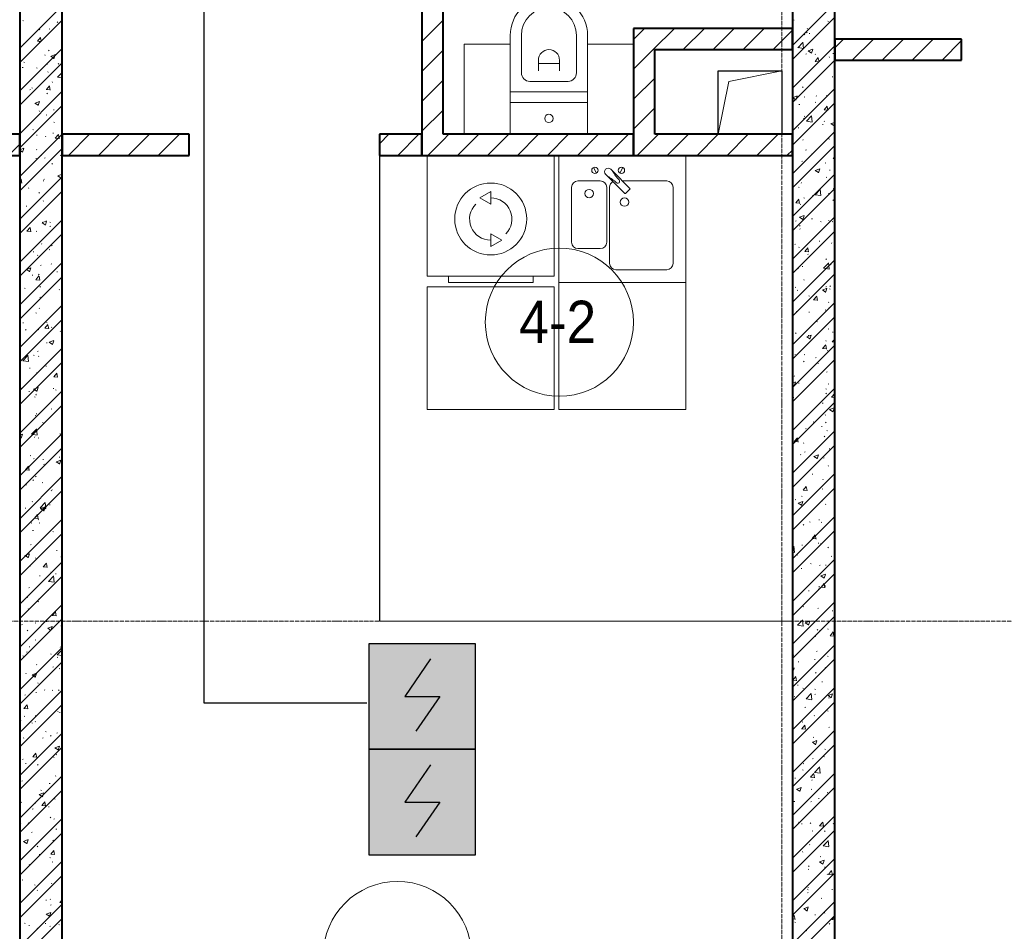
# Model space of a CAD drawing. Header units: millimetres. Extents: x -816133 to 919604, y 87941 to 147341.
# Tile 78 of 256: x -34452 to -29801, y 122509 to 126815. Entities that reach past the tile are written whole.
import ezdxf

# ---------------------------------------------------------------- set-up
doc = ezdxf.new("R2010")
doc.units = ezdxf.units.MM
doc.linetypes.add('ADSK_Линия сетки', pattern=[25, 20, -2.5, 0, -2.5])
doc.linetypes.add('Линия сетки', pattern=[25, 20, -2.5, 0, -2.5])
for name, color, linetype, lineweight in [('A-000-M_MASS', 7, 'Continuous', 18), ('A-010-A_ROOM', 7, 'Continuous', 20), ('A-200-M_WALL', 7, 'Continuous', 18), ('A-200-M_WALL_INT', 7, 'Continuous', 18), ('A-200-M_WALL_PAT', 7, 'Continuous', 40), ('A-700-M_FFE', 7, 'Continuous', 18), ('E-610-M_EPS', 7, 'Continuous', 18), ('M-520-M_DRAINAGE_FW', 7, 'Continuous', 18), ('Z-030-M_GRID', 7, 'Continuous', 9), ('СОУЭ', 1, 'Continuous', 30), ('СС-011-ПОЖ-СИГНАЛИЗАЦИЯ', 1, 'Continuous', 30)]:
    doc.layers.add(name, color=color, linetype=linetype, lineweight=lineweight)
doc.layers.add('EI_HATCH_GALV', color=7, linetype='Continuous')
doc.styles.add('Arial_2', font='arial.ttf', dxfattribs={"width": 0.9, "height": 400})

# ---------------------------------------------------------------- blocks, each defined once
blk = doc.blocks.new('10эт')
at = {"layer": 'A-000-M_MASS', "color": 9, "lineweight": 30}
for p, q in [((329151.6, 125151.1), (329151.6, 125451)), ((329151.6, 125451), (329451.6, 125451)), ((329451.6, 125451), (329451.6, 125151.1))]:
    blk.add_line(p, q, dxfattribs=at)
at = {"layer": 'A-000-M_MASS', "color": 9}
for p, q in [((329201.6, 125401), (329451.6, 125451)), ((329151.6, 125151.1), (329201.6, 125401))]:
    blk.add_line(p, q, dxfattribs=at)
at = {"layer": 'A-010-A_ROOM', "color": 9}
for centre in [(328401, 124263.5), (327635.8, 121272.2)]:
    blk.add_circle(centre, 350, dxfattribs=at)
at = {"layer": 'A-200-M_WALL', "color": 9}
for p, q in [((327551.7, 125051.1), (327551.7, 122851.1)), ((327551.7, 122851.1), (327551.7, 125051.1)), ((327552.5, 125051.1), (327552.5, 122851.9)), ((327552.5, 122851.9), (327552.5, 125051.1)), ((327552.5, 122851.1), (327551.7, 122851.1)), ((327551.7, 122851.1), (327552.5, 122851.1)), ((329501.7, 122851.9), (327552.5, 122851.9)), ((327552.5, 122851.9), (329501.7, 122851.9)), ((329501.7, 122851.1), (327552.5, 122851.1)), ((327552.5, 122851.1), (329501.7, 122851.1))]:
    blk.add_line(p, q, dxfattribs=at)
at = {"layer": 'A-200-M_WALL_INT', "color": 9, "lineweight": 40}
for p, q in [((325851.7, 127701.1), (325851.7, 120151.1)), ((326051.7, 120151.1), (326051.7, 127701.1)), ((329701.7, 120151.1), (329701.7, 127181.1)), ((329501.7, 126621.3), (329501.7, 120151.1)), ((327751.7, 125911.1), (327751.7, 125051.1)), ((327851.7, 125151.1), (327851.7, 125911.1)), ((329501.7, 125651.1), (328751.7, 125651.1)), ((328751.7, 125651.1), (328751.7, 125551.1)), ((329501.7, 125551.1), (329501.7, 125651.1)), ((330301.3, 125601.1), (329701.7, 125601.1)), ((329701.7, 125601.1), (329701.7, 125501.1)), ((330301.3, 125501.1), (330301.3, 125601.1)), ((328751.7, 125551.1), (328751.7, 125151.1)), ((328851.7, 125151.1), (328851.7, 125551.1)), ((328851.7, 125551.1), (329501.7, 125551.1)), ((329701.7, 125501.1), (330301.3, 125501.1)), ((325851.7, 125151.1), (325221.7, 125151.1)), ((325851.7, 125051.1), (325851.7, 125151.1)), ((326651.7, 125151.1), (326051.7, 125151.1)), ((326051.7, 125151.1), (326051.7, 125051.1)), ((326651.7, 125051.1), (326651.7, 125151.1)), ((327751.7, 125151.1), (327551.7, 125151.1)), ((327551.7, 125151.1), (327551.7, 125051.1)), ((327751.7, 125051.1), (327751.7, 125151.1)), ((328751.7, 125151.1), (327851.7, 125151.1)), ((328751.7, 125051.1), (328751.7, 125151.1)), ((328751.7, 125151.1), (328751.7, 125051.1)), ((329501.7, 125151.1), (328851.7, 125151.1)), ((329501.7, 125051.1), (329501.7, 125151.1)), ((325221.7, 125051.1), (325851.7, 125051.1)), ((326051.7, 125051.1), (326651.7, 125051.1)), ((327551.7, 125051.1), (327751.7, 125051.1)), ((327751.7, 125051.1), (327851.7, 125051.1)), ((327851.7, 125051.1), (328751.7, 125051.1)), ((328751.7, 125051.1), (329501.7, 125051.1))]:
    blk.add_line(p, q, dxfattribs=at)
at = {"layer": 'A-200-M_WALL_PAT', "color": 9, "linetype": 'Continuous', "lineweight": 9}
for p, q in [((325851.7, 125558.2), (326051.7, 125758.2)), ((329501.7, 125571.2), (329701.7, 125771.2)), ((325851.7, 125490.8), (326051.7, 125690.8)), ((325866.3, 125688.4), (325869.2, 125686.6)), ((326029, 125681.6), (326031.9, 125679.8)), ((327751.7, 125589.7), (327851.7, 125689.7)), ((329501.7, 125503.8), (329701.7, 125703.8)), ((329506.6, 125692.1), (329509.4, 125690.3)), ((329669.3, 125685.3), (329672.1, 125683.4)), ((325943.7, 125647.6), (325946.2, 125645.3)), ((325991.2, 125647.3), (325993.9, 125649.3)), ((328751.7, 125599.7), (328803.1, 125651.1)), ((328844.5, 125551.1), (328944.5, 125651.1)), ((328985.9, 125551.1), (329085.9, 125651.1)), ((329127.3, 125551.1), (329227.3, 125651.1)), ((329268.7, 125551.1), (329368.7, 125651.1)), ((329410.2, 125551.1), (329501.7, 125642.6)), ((329570.8, 125651.2), (329573.6, 125649.4)), ((325935, 125591.6), (325953.2, 125590)), ((325935.1, 125591.6), (325949.8, 125609.1)), ((325953.4, 125589.1), (325949.8, 125608.2)), ((329558.3, 125623), (329560.8, 125620.8)), ((329568.8, 125631.1), (329571.5, 125633.1)), ((329581.1, 125627.2), (329584.4, 125627.6)), ((329701.7, 125559.8), (329743, 125601.1)), ((329784.4, 125501.1), (329884.4, 125601.1)), ((329925.9, 125501.1), (330025.9, 125601.1)), ((330067.3, 125501.1), (330167.3, 125601.1)), ((330208.7, 125501.1), (330301.3, 125593.7)), ((325851.7, 125356.1), (326051.7, 125556.1)), ((325867.5, 125576.9), (325870.8, 125577.4)), ((325944, 125587), (325947.3, 125587.4)), ((325987.5, 125545.8), (325990.2, 125547.9)), ((327751.7, 125448.2), (327851.7, 125548.2)), ((328751.7, 125458.3), (328844.5, 125551.1)), ((329501.7, 125369.1), (329701.7, 125569.1)), ((329527.9, 125560.4), (329555, 125556.2)), ((329528, 125560.3), (329551.7, 125585)), ((329554.8, 125557.1), (329551.4, 125586)), ((329576.3, 125545.2), (329591.5, 125535)), ((329576.4, 125545.1), (329597.8, 125553.3)), ((329591.6, 125533.9), (329597.8, 125552.3)), ((325969.7, 125525.8), (325972.5, 125524)), ((325997.8, 125519.5), (326013, 125509.3)), ((325998, 125519.3), (326019.3, 125527.5)), ((326013.2, 125508.2), (326019.4, 125526.6)), ((329501.7, 125507.1), (329504.3, 125507.4)), ((329501.7, 125301.8), (329701.7, 125501.8)), ((329565.1, 125529.6), (329567.8, 125531.6)), ((329608.6, 125530.3), (329611.5, 125528.5)), ((329609.2, 125495.7), (329627.4, 125494.1)), ((329609.4, 125495.7), (329624.1, 125513.2)), ((329627.6, 125493.2), (329624.1, 125512.3)), ((329674.7, 125516.4), (329677.2, 125514.1)), ((329693.2, 125532.3), (329696.5, 125532.7)), ((325851.7, 125288.8), (326051.7, 125488.8)), ((325863.8, 125466.8), (325867.2, 125467.2)), ((325871.2, 125491.8), (325874.1, 125489.9)), ((325931.1, 125465.7), (325933.6, 125463.4)), ((325979.3, 125482), (325982.6, 125482.4)), ((326033.9, 125484.9), (326036.8, 125483.1)), ((325983.8, 125444.3), (325986.5, 125446.4)), ((326030.5, 125420.5), (326051.7, 125442.6)), ((326030.5, 125420.6), (326051.7, 125417.3)), ((327751.7, 125306.8), (327851.7, 125406.8)), ((328751.7, 125316.9), (328851.7, 125416.9)), ((329561.4, 125428.1), (329564.1, 125430.2)), ((329613, 125412.1), (329616.3, 125412.5)), ((329689.5, 125422.2), (329692.9, 125422.6)), ((325899.1, 125361.8), (325902.4, 125362.2)), ((325909, 125370.9), (325911.9, 125369.1)), ((325977.2, 125362.4), (325995.5, 125360.8)), ((325977.4, 125362.3), (325992.1, 125379.9)), ((325995.7, 125359.8), (325992.1, 125378.9)), ((326004.1, 125398.8), (326006.6, 125396.5)), ((329501.7, 125167.1), (329701.7, 125367.1)), ((329549.3, 125374.6), (329552.1, 125372.8)), ((325851.7, 125154.1), (326051.7, 125354.1)), ((325980.1, 125342.9), (325982.8, 125344.9)), ((329502.1, 125324.2), (329517.3, 125314)), ((329502.3, 125324), (329523.6, 125332.2)), ((329517.5, 125312.9), (329523.7, 125331.3)), ((329557.7, 125326.7), (329560.4, 125328.7)), ((329613.5, 125333.6), (329616.4, 125331.8)), ((329662.1, 125334.5), (329664.6, 125332.2)), ((325851.7, 125086.7), (326051.7, 125286.7)), ((325923.7, 125298.5), (325938.8, 125288.2)), ((325923.8, 125298.3), (325945.1, 125306.5)), ((325939, 125287.2), (325945.2, 125305.6)), ((326011.2, 125266.9), (326014.5, 125267.3)), ((327751.7, 125165.4), (327851.7, 125265.4)), ((328751.7, 125175.4), (328851.7, 125275.4)), ((329501.7, 125099.7), (329701.7, 125299.7)), ((329532.8, 125291.9), (329536.1, 125292.3)), ((329609.4, 125301.9), (329612.7, 125302.4)), ((329651.5, 125266.5), (329669.7, 125264.9)), ((329651.7, 125266.5), (329666.4, 125284)), ((329669.9, 125263.9), (329666.4, 125283)), ((325942.8, 125261.6), (325945.3, 125259.3)), ((325976.4, 125241.4), (325979.1, 125243.5)), ((329554, 125225.2), (329556.7, 125227.2)), ((329557.4, 125237.1), (329559.9, 125234.8)), ((329568.4, 125212.9), (329592.1, 125237.7)), ((329595.2, 125209.7), (329591.9, 125238.7)), ((325851.7, 125213.8), (325852.5, 125213.3)), ((325914, 125174.2), (325916.8, 125172.4)), ((326012.4, 125208.3), (326015.2, 125206.5)), ((329529.2, 125181.7), (329532.5, 125182.2)), ((329568.3, 125213), (329595.5, 125208.8)), ((329644.6, 125196.9), (329647.9, 125197.4)), ((329651.3, 125212.8), (329654.2, 125211)), ((329684.1, 125201.5), (329699.2, 125191.3)), ((329684.2, 125201.3), (329701.7, 125208.1)), ((329699.4, 125190.2), (329701.7, 125197)), ((325851.7, 124952), (326051.7, 125152)), ((325931, 125146.7), (325934.3, 125147.1)), ((325972.7, 125139.9), (325975.4, 125142)), ((326007.5, 125156.7), (326010.9, 125157.2)), ((326019.5, 125133.1), (326037.8, 125131.5)), ((326019.7, 125133.1), (326034.4, 125150.6)), ((326038, 125130.5), (326034.4, 125149.6)), ((326081.7, 125051.1), (326181.7, 125151.1)), ((326223.2, 125051.1), (326323.2, 125151.1)), ((326364.6, 125051.1), (326464.6, 125151.1)), ((326506, 125051.1), (326606, 125151.1)), ((327551.7, 125106.8), (327596, 125151.1)), ((327637.4, 125051.1), (327737.4, 125151.1)), ((327778.8, 125051.1), (327851.7, 125124)), ((327851.7, 125124), (327878.8, 125151.1)), ((327920.2, 125051.1), (328020.2, 125151.1)), ((328061.6, 125051.1), (328161.6, 125151.1)), ((328203.1, 125051.1), (328303.1, 125151.1)), ((328344.5, 125051.1), (328444.5, 125151.1)), ((328485.9, 125051.1), (328585.9, 125151.1)), ((328627.3, 125051.1), (328727.3, 125151.1)), ((328768.7, 125051.1), (328868.7, 125151.1)), ((328910.2, 125051.1), (329010.2, 125151.1)), ((329051.6, 125051.1), (329151.6, 125151.1)), ((329193, 125051.1), (329293, 125151.1)), ((329334.4, 125051.1), (329434.4, 125151.1)), ((329501.7, 124965), (329701.7, 125165)), ((329550.3, 125123.7), (329553, 125125.8)), ((329673.8, 125130.4), (329676.3, 125128.1)), ((325798.9, 125051.1), (325851.7, 125103.9)), ((325851.7, 125078.1), (325871, 125085.5)), ((325851.7, 124884.7), (326051.7, 125084.7)), ((325864.9, 125066.2), (325871, 125084.6)), ((325930.2, 125079.7), (325932.7, 125077.5)), ((329475.9, 125051.1), (329501.7, 125076.9)), ((329501.7, 124897.7), (329701.7, 125097.7)), ((329564.4, 125076.7), (329567.8, 125077.1)), ((325851.7, 125076), (325864.7, 125067.2)), ((325927.3, 125036.5), (325930.7, 125037)), ((325951.8, 125053.3), (325954.6, 125051.5)), ((325969, 125038.5), (325971.7, 125040.5)), ((326042.8, 125051.7), (326046.1, 125052.2)), ((326647.4, 125051.1), (326651.7, 125055.3)), ((329592, 125057), (329594.8, 125055.2)), ((329693.8, 125037.2), (329701.7, 125036.5)), ((329694, 125037.2), (329701.7, 125046.4)), ((329700.6, 125041.8), (329701.7, 125042.7)), ((325851.7, 125026.6), (325854.1, 125026.9)), ((326003.2, 125012.8), (326005.7, 125010.5)), ((329546.6, 125022.3), (329549.3, 125024.3)), ((329610, 124980.3), (329631.4, 124988.5)), ((329625.2, 124969.1), (329631.4, 124987.6)), ((329656.2, 125016.1), (329659.1, 125014.3)), ((325851.7, 124750), (326051.7, 124950)), ((325851.7, 124932.9), (325858.1, 124940.4)), ((325861.6, 124920.4), (325858.1, 124939.5)), ((325965.3, 124937), (325967.9, 124939.1)), ((326031.5, 124954.7), (326046.6, 124944.5)), ((326031.6, 124954.6), (326051.7, 124962.3)), ((326046.8, 124943.4), (326051.7, 124958.1)), ((329501.7, 124763), (329701.7, 124963)), ((329609.9, 124980.5), (329625.1, 124970.2)), ((329661.2, 124948.5), (329663.7, 124946.3)), ((329676.5, 124981.8), (329679.8, 124982.2)), ((329696.8, 124940.3), (329699.5, 124942.3)), ((325851.7, 124922.2), (325861.4, 124921.3)), ((325892.4, 124897.6), (325895.2, 124895.8)), ((325962.6, 124931.5), (325965.9, 124931.9)), ((329501.7, 124695.6), (329701.7, 124895.6)), ((329531.3, 124902.1), (329534.2, 124900.3)), ((329542.9, 124920.8), (329545.5, 124922.8)), ((329635.6, 124862.4), (329632.3, 124891.3)), ((329694.1, 124895.2), (329696.9, 124893.4)), ((325851.7, 124682.6), (326051.7, 124882.6)), ((325941.9, 124875.6), (325944.4, 124873.4)), ((325956.7, 124856.6), (325959.5, 124854.8)), ((329517.6, 124827), (329532.3, 124844.6)), ((329556.5, 124851.1), (329559, 124848.8)), ((329596.3, 124861.6), (329599.6, 124862)), ((329608.8, 124865.6), (329632.5, 124890.3)), ((329608.8, 124865.7), (329635.9, 124861.5)), ((329672.9, 124871.7), (329676.2, 124872.1)), ((325882.4, 124811.3), (325885.7, 124811.7)), ((325961.6, 124835.5), (325964.2, 124837.6)), ((329517.5, 124827.1), (329535.7, 124825.5)), ((329535.9, 124824.5), (329532.4, 124843.6)), ((329539.2, 124819.3), (329541.8, 124821.4)), ((329693.1, 124838.8), (329695.8, 124840.9)), ((329501.7, 124560.9), (329701.7, 124760.9)), ((329535.7, 124759.4), (329550.9, 124749.2)), ((329535.9, 124759.3), (329557.2, 124767.5)), ((329551.1, 124748.1), (329557.3, 124766.5)), ((329592.7, 124751.4), (329596, 124751.9)), ((325851.7, 124547.9), (326051.7, 124747.9)), ((325885.7, 124693.7), (325900.4, 124711.2)), ((325903.9, 124691.1), (325900.4, 124710.2)), ((325957.3, 124733.7), (325972.5, 124723.5)), ((325957.4, 124733.5), (325978.8, 124741.7)), ((325957.9, 124734.1), (325960.5, 124736.1)), ((325972.6, 124722.4), (325978.8, 124740.8)), ((325994.5, 124735.8), (325997.3, 124734)), ((325994.5, 124716.4), (325997.8, 124716.8)), ((329516.1, 124741.4), (329519.4, 124741.8)), ((329535.5, 124717.9), (329538.1, 124719.9)), ((329536.3, 124705.4), (329539.1, 124703.6)), ((329634.7, 124739.5), (329637.5, 124737.7)), ((329672.9, 124744.4), (329675.4, 124742.2)), ((329689.4, 124737.4), (329692.1, 124739.4)), ((325851.7, 124480.6), (326051.7, 124680.6)), ((325885.5, 124693.7), (325903.7, 124692.1)), ((325929.3, 124693.8), (325931.8, 124691.5)), ((329501.7, 124493.6), (329701.7, 124693.6)), ((329699, 124698.5), (329701.7, 124696.8)), ((325954.2, 124632.6), (325956.8, 124634.7)), ((326002.3, 124626.8), (326004.8, 124624.6)), ((329512.5, 124631.2), (329515.8, 124631.7)), ((329531.8, 124616.4), (329534.4, 124618.4)), ((329559.9, 124597.8), (329574.6, 124615.3)), ((329578.2, 124595.2), (329574.6, 124614.3)), ((329627.9, 124646.4), (329631.3, 124646.9)), ((329685.7, 124635.9), (329688.4, 124637.9)), ((325914.3, 124596.2), (325917.6, 124596.6)), ((325935.1, 124580), (325937.9, 124578.2)), ((325990.9, 124606.2), (325994.2, 124606.7)), ((329559.8, 124597.8), (329578, 124596.2)), ((329574.1, 124584.5), (329576.9, 124582.7)), ((325851.7, 124345.9), (326051.7, 124545.9)), ((325883.3, 124512.5), (325904.6, 124520.7)), ((325898.5, 124501.4), (325904.6, 124519.8)), ((325950.5, 124531.2), (325953.1, 124533.2)), ((325999.4, 124539.1), (326002.2, 124537.3)), ((329501.7, 124358.8), (329701.7, 124558.8)), ((329547.8, 124526.2), (329551.1, 124526.6)), ((329649.2, 124518.2), (329672.9, 124542.9)), ((329660.4, 124562.6), (329662.8, 124560.3)), ((329676, 124515), (329672.7, 124543.9)), ((329682, 124534.4), (329684.7, 124536.5)), ((325851.7, 124278.5), (326051.7, 124478.5)), ((325883.1, 124512.7), (325898.3, 124502.4)), ((325910.7, 124486), (325914, 124486.5)), ((325928, 124464.4), (325942.6, 124481.9)), ((325941, 124489.7), (325943.5, 124487.4)), ((325946.2, 124461.9), (325942.7, 124481)), ((326026.1, 124501.2), (326029.4, 124501.7)), ((329501.7, 124291.5), (329701.7, 124491.5)), ((329528.1, 124514.9), (329530.7, 124517)), ((329649.2, 124518.3), (329676.3, 124514.1)), ((325853.3, 124425.7), (325851.7, 124439.5)), ((325927.8, 124464.4), (325946, 124462.8)), ((325946.8, 124429.7), (325949.4, 124431.7)), ((329514.7, 124428.8), (329517.5, 124427)), ((329555.6, 124465.1), (329558.1, 124462.9)), ((329659.8, 124431.3), (329663.1, 124431.7)), ((329678.3, 124433), (329681, 124435)), ((325851.7, 124425.1), (325853.5, 124424.8)), ((325874.5, 124425.1), (325877.3, 124423.3)), ((325945.9, 124381), (325949.2, 124381.4)), ((326037.2, 124418.2), (326040, 124416.4)), ((329524.4, 124413.5), (329527, 124415.5)), ((329579, 124387.8), (329581.8, 124386)), ((329602.2, 124368.5), (329616.9, 124386)), ((329620.5, 124365.9), (329616.9, 124385)), ((329643.5, 124415.7), (329658.7, 124405.5)), ((329643.7, 124415.5), (329665, 124423.7)), ((329658.9, 124404.4), (329665, 124422.8)), ((329677.4, 124421.9), (329680.2, 124420.1)), ((325851.7, 124143.8), (326051.7, 124343.8)), ((329501.7, 124156.8), (329701.7, 124356.8)), ((329602.1, 124368.5), (329620.3, 124366.9)), ((329672, 124358.5), (329674.5, 124356.2)), ((329674.6, 124331.5), (329677.3, 124333.6)), ((325928.4, 124307.8), (325930.9, 124305.5)), ((325943, 124328.2), (325945.7, 124330.3)), ((329501.7, 124089.4), (329701.7, 124289.4)), ((329520.7, 124312), (329523.3, 124314)), ((329579.6, 124311.1), (329582.9, 124311.5)), ((329656.2, 124321.2), (329659.5, 124321.6)), ((325851.7, 124076.4), (326051.7, 124276.4)), ((325865.7, 124260.8), (325869.1, 124261.2)), ((325970.2, 124235.1), (325984.9, 124252.6)), ((325977.8, 124262.5), (325980.7, 124260.7)), ((325988.5, 124232.6), (325985, 124251.7)), ((326001.4, 124240.9), (326003.9, 124238.6)), ((329616.8, 124267), (329619.6, 124265.2)), ((325879.4, 124228.4), (325882.2, 124226.6)), ((325939.3, 124226.8), (325942, 124228.8)), ((325970.1, 124235.1), (325988.3, 124233.5)), ((326042.1, 124221.5), (326044.9, 124219.7)), ((329516.9, 124210.5), (329519.6, 124212.6)), ((329569.4, 124194.7), (329584.5, 124184.4)), ((329569.5, 124194.5), (329590.8, 124202.7)), ((329576, 124200.9), (329579.3, 124201.4)), ((329584.7, 124183.4), (329590.9, 124201.8)), ((329670.9, 124230), (329673.6, 124232.1)), ((329691.4, 124216.1), (329694.8, 124216.6)), ((325977.8, 124165.9), (325981.1, 124166.3)), ((325990.9, 124168.9), (326006.1, 124158.7)), ((325991, 124168.8), (326012.4, 124177)), ((326006.2, 124157.6), (326012.4, 124176.1)), ((329501.7, 124191.2), (329502.8, 124191.3)), ((329501.7, 123954.7), (329701.7, 124154.7)), ((329644.5, 124139.2), (329659.2, 124156.7)), ((329662.7, 124136.7), (329659.2, 124155.8)), ((329659.5, 124176.6), (329661.9, 124174.4)), ((329689.6, 124170.8), (329701.7, 124183.5)), ((329689.6, 124170.9), (329701.7, 124169.1)), ((325851.7, 123941.7), (326051.7, 124141.7)), ((325866.9, 124081.5), (325890.6, 124106.3)), ((325893.7, 124078.3), (325890.4, 124107.2)), ((325917.2, 124107.5), (325920, 124105.7)), ((325935.6, 124125.3), (325938.3, 124127.3)), ((325940.1, 124103.7), (325942.6, 124101.4)), ((329513.2, 124109.1), (329515.9, 124111.1)), ((329557.4, 124111.2), (329560.2, 124109.4)), ((329644.4, 124139.3), (329662.6, 124137.7)), ((329667.2, 124128.6), (329669.9, 124130.6)), ((325851.7, 123874.4), (326051.7, 124074.4)), ((325866.8, 124081.6), (325894, 124077.4)), ((325974.2, 124055.7), (325977.5, 124056.2)), ((329501.7, 123887.4), (329701.7, 124087.4)), ((329554.7, 124079.2), (329557.2, 124076.9)), ((329611.3, 124095.9), (329614.6, 124096.4)), ((329621.7, 124070.3), (329624.5, 124068.5)), ((325897.6, 124045.7), (325900.9, 124046.1)), ((325931.9, 124023.8), (325934.6, 124025.9)), ((326012.5, 124005.9), (326027.2, 124023.4)), ((326030.8, 124003.3), (326027.3, 124022.4)), ((329509.5, 124007.6), (329512.2, 124009.6)), ((329663.5, 124027.1), (329666.1, 124029.2)), ((326012.4, 124005.9), (326030.6, 124004.3)), ((329501.7, 123975.9), (329516.7, 123981.7)), ((329501.7, 123969.2), (329510.4, 123963.4)), ((329510.5, 123962.3), (329516.7, 123980.7)), ((329531.1, 123975.7), (329534.4, 123976.2)), ((329671.1, 123972.5), (329673.6, 123970.2)), ((325851.7, 123739.7), (326051.7, 123939.7)), ((325857.8, 123951.8), (325860.7, 123950)), ((325894, 123935.5), (325897.3, 123936)), ((325916.7, 123947.9), (325931.9, 123937.7)), ((325916.9, 123947.7), (325938.2, 123955.9)), ((325927.5, 123921.8), (325930, 123919.6)), ((325928.2, 123922.4), (325930.9, 123924.4)), ((325932.1, 123936.6), (325938.3, 123955)), ((326009.4, 123950.7), (326012.7, 123951.2)), ((326020.5, 123944.9), (326023.4, 123943.1)), ((329501.7, 123752.7), (329701.7, 123952.7)), ((329659.5, 123949.4), (329662.3, 123947.6)), ((329659.8, 123925.6), (329662.4, 123927.7)), ((329686.8, 123910), (329701.5, 123927.5)), ((329701.7, 123925.4), (329701.5, 123926.5)), ((325851.7, 123672.3), (326051.7, 123872.3)), ((325922.1, 123910.8), (325924.9, 123909)), ((329501.7, 123685.3), (329701.7, 123885.3)), ((329505.8, 123906.1), (329508.5, 123908.2)), ((329643.1, 123880.8), (329646.4, 123881.2)), ((329686.6, 123910), (329701.7, 123908.7)), ((325924.5, 123820.9), (325927.2, 123822.9)), ((325929.2, 123830.5), (325932.6, 123830.9)), ((326000.5, 123854.9), (326003, 123852.6)), ((329656.1, 123824.2), (329658.7, 123826.2)), ((329677.1, 123850.9), (329692.3, 123840.7)), ((329677.3, 123850.8), (329698.6, 123859)), ((329692.5, 123839.6), (329698.6, 123858)), ((325854.4, 123793.2), (325851.7, 123808)), ((325851.7, 123794.4), (325854.3, 123794.1)), ((325959.9, 123790), (325962.7, 123788.2)), ((329502.1, 123804.7), (329504.8, 123806.7)), ((329600.1, 123793.7), (329603, 123791.9)), ((329658.6, 123790.7), (329661, 123788.4)), ((325851.7, 123537.6), (326051.7, 123737.6)), ((325851.7, 123730.2), (325864, 123734.9)), ((325857.9, 123715.6), (325864.1, 123734)), ((325907.3, 123734.2), (325931, 123758.9)), ((325907.3, 123734.3), (325934.4, 123730.1)), ((325934.2, 123730.9), (325930.8, 123759.9)), ((326041.3, 123735.6), (326044.6, 123736)), ((329501.7, 123759.6), (329504.5, 123757.8)), ((329501.7, 123550.6), (329701.7, 123750.6)), ((329562.9, 123760.6), (329566.3, 123761)), ((329639.5, 123770.7), (329642.8, 123771.1)), ((329664.4, 123752.7), (329667.2, 123750.9)), ((325851.7, 123720.7), (325857.7, 123716.6)), ((325851.7, 123710.6), (325852.4, 123710.7)), ((325920.8, 123719.4), (325923.5, 123721.5)), ((325939.2, 123717.7), (325941.7, 123715.5)), ((329501.7, 123483.3), (329701.7, 123683.3)), ((329510.3, 123699.8), (329528.5, 123698.2)), ((329510.5, 123699.8), (329525.2, 123717.3)), ((329528.7, 123697.3), (329525.2, 123716.4)), ((329553.8, 123693.2), (329556.3, 123691)), ((329652.4, 123722.7), (329655, 123724.8)), ((325851.7, 123470.3), (326051.7, 123670.3)), ((329539.5, 123638.7), (329542.3, 123636.9)), ((329559.3, 123650.5), (329562.6, 123650.9)), ((329603.1, 123629.7), (329624.4, 123637.9)), ((329618.3, 123618.6), (329624.5, 123637)), ((329674.8, 123665.6), (329678.1, 123666.1)), ((325900.5, 123634.2), (325903.4, 123632.4)), ((325917.1, 123618), (325919.8, 123620)), ((325961.1, 123615.4), (325964.4, 123615.8)), ((325964.8, 123593.3), (325967.6, 123591.5)), ((326024.5, 123604.2), (326039.7, 123593.9)), ((326024.6, 123604), (326046, 123612.2)), ((326037.7, 123625.5), (326041, 123625.9)), ((326039.8, 123592.9), (326046, 123611.3)), ((329603, 123629.9), (329618.1, 123619.7)), ((329648.7, 123621.2), (329651.3, 123623.3)), ((325878.3, 123566.5), (325896.6, 123564.9)), ((325878.5, 123566.4), (325893.2, 123584)), ((325896.7, 123563.9), (325893.2, 123583)), ((329501.7, 123348.6), (329701.7, 123548.6)), ((329594.6, 123545.4), (329597.9, 123545.9)), ((329670.2, 123586.5), (329672.7, 123584.3)), ((325851.7, 123335.6), (326051.7, 123535.6)), ((325880.9, 123495.2), (325884.3, 123495.6)), ((325913.4, 123516.5), (325916.1, 123518.5)), ((325926.6, 123535.9), (325929.1, 123533.6)), ((325957.5, 123505.2), (325960.8, 123505.7)), ((329645, 123519.8), (329647.6, 123521.8)), ((325851.7, 123268.2), (326051.7, 123468.2)), ((325999.6, 123468.9), (326002.1, 123466.7)), ((326002.6, 123472.4), (326005.4, 123470.6)), ((329501.7, 123281.2), (329701.7, 123481.2)), ((329552.6, 123470.6), (329570.8, 123469)), ((329552.8, 123470.6), (329567.5, 123488.1)), ((329571, 123468), (329567.5, 123487.1)), ((329642.8, 123476.1), (329645.7, 123474.3)), ((325909.7, 123415), (325912.4, 123417.1)), ((325947.7, 123386.8), (325971.4, 123411.6)), ((325974.6, 123383.6), (325971.2, 123412.5)), ((329514.4, 123425.2), (329517.7, 123425.7)), ((329528.8, 123408.9), (329544, 123398.6)), ((329528.9, 123408.7), (329550.3, 123416.9)), ((329544.1, 123397.6), (329550.3, 123416)), ((329544.4, 123442), (329547.2, 123440.2)), ((329641.2, 123418.3), (329643.9, 123420.4)), ((329657.7, 123404.7), (329660.1, 123402.4)), ((325877.3, 123385), (325880.6, 123385.5)), ((325947.7, 123386.9), (325974.8, 123382.7)), ((325950.4, 123383.1), (325965.5, 123372.9)), ((325950.5, 123383), (325971.8, 123391.2)), ((325965.7, 123371.8), (325971.9, 123390.3)), ((325992.7, 123400.2), (325996.1, 123400.7)), ((325851.7, 123133.5), (326051.7, 123333.5)), ((325906, 123313.6), (325908.6, 123315.6)), ((325920.6, 123337.2), (325938.9, 123335.6)), ((325920.8, 123337.2), (325935.5, 123354.7)), ((325939, 123334.6), (325935.5, 123353.8)), ((325938.3, 123331.8), (325940.8, 123329.5)), ((325943.3, 123316.7), (325946.1, 123314.9)), ((329501.7, 123146.5), (329701.7, 123346.5)), ((329582.2, 123321.2), (329585, 123319.4)), ((329626.4, 123330.3), (329629.8, 123330.7)), ((329637.5, 123316.9), (329640.2, 123318.9)), ((325851.7, 123066.2), (326051.7, 123266.2)), ((325912.6, 123280), (325915.9, 123280.4)), ((326007.5, 123275.7), (326010.4, 123273.9)), ((329501.7, 123079.2), (329701.7, 123279.2)), ((329552.9, 123307.3), (329555.4, 123305)), ((329594.9, 123241.3), (329613.1, 123239.7)), ((329595.1, 123241.3), (329609.8, 123258.8)), ((329613.3, 123238.7), (329609.8, 123257.8)), ((329622.8, 123220.2), (329626.2, 123220.6)), ((329633.8, 123215.4), (329636.5, 123217.4)), ((325876.3, 123161.9), (325897.7, 123170.1)), ((325902.3, 123212.1), (325904.9, 123214.1)), ((326024.6, 123185.1), (326027.9, 123185.5)), ((329501.7, 123196.1), (329509.3, 123203.9)), ((329501.7, 123176.8), (329512.6, 123175.1)), ((329512.4, 123176), (329509, 123205)), ((329546.3, 123210.1), (329549.6, 123210.5)), ((329669.3, 123200.6), (329671.8, 123198.3)), ((325851.7, 122931.5), (326051.7, 123131.5)), ((325876.2, 123162.1), (325891.4, 123151.9)), ((325882.6, 123161.7), (325885.5, 123159.9)), ((325891.5, 123150.8), (325897.7, 123169.2)), ((325925.7, 123149.9), (325928.2, 123147.6)), ((325963.1, 123107.9), (325977.8, 123125.4)), ((325981.3, 123105.4), (325977.8, 123124.5)), ((326045.3, 123154.9), (326048.2, 123153.1)), ((329501.7, 122944.5), (329701.7, 123144.5)), ((329522.9, 123165.4), (329525.7, 123163.6)), ((329587.1, 123124.5), (329589.9, 123122.7)), ((329685.6, 123158.5), (329688.4, 123156.7)), ((325898.6, 123110.6), (325901.2, 123112.7)), ((325962.9, 123107.9), (325981.1, 123106.3)), ((325998.7, 123083), (326001.2, 123080.7)), ((329501.7, 122877.1), (329701.7, 123077.1)), ((329542.6, 123100), (329546, 123100.4)), ((329630.1, 123113.9), (329632.8, 123116)), ((329658.1, 123115.2), (329661.4, 123115.6)), ((325851.7, 122864.1), (326051.7, 123064.1)), ((325944.4, 123064.9), (325947.8, 123065.3)), ((325988.1, 123039.4), (326011.8, 123064.2)), ((325988.1, 123039.6), (326015.2, 123035.4)), ((326015, 123036.2), (326011.6, 123065.2)), ((326021, 123075), (326024.3, 123075.4)), ((329636.6, 123065.1), (329651.7, 123054.9)), ((329636.7, 123065), (329658.1, 123073.2)), ((329651.9, 123053.8), (329658.1, 123072.2)), ((325894.9, 123009.2), (325897.5, 123011.2)), ((325986, 122999.1), (325988.8, 122997.3)), ((329577.9, 122994.9), (329581.2, 122995.4)), ((329624.9, 123003.6), (329627.8, 123001.8)), ((329626.4, 123012.5), (329629.1, 123014.5)), ((329637.2, 123012), (329655.4, 123010.4)), ((329637.4, 123012), (329652, 123029.5)), ((329655.6, 123009.5), (329652.1, 123028.6)), ((329656.8, 123018.7), (329659.2, 123016.5)), ((325864.2, 122944.7), (325867.6, 122945.1)), ((325887.5, 122965), (325890.4, 122963.2)), ((325937.4, 122945.8), (325939.9, 122943.5)), ((325940.8, 122954.7), (325944.1, 122955.2)), ((326050.2, 122958.2), (326051.7, 122957.2)), ((329501.7, 122742.4), (329701.7, 122942.4)), ((325851.7, 122729.4), (326051.7, 122929.4)), ((325891.2, 122907.7), (325893.8, 122909.7)), ((326005.4, 122878.6), (326020.1, 122896.2)), ((326023.6, 122876.1), (326020.1, 122895.2)), ((326049.5, 122930.6), (326051.7, 122932.3)), ((329552, 122921.3), (329554.5, 122919)), ((329622.7, 122911), (329625.4, 122913)), ((329689.9, 122900), (329693.3, 122900.5)), ((325851.7, 122662.1), (326051.7, 122862.1)), ((325925.3, 122844.2), (325928.2, 122842.4)), ((325976.1, 122849.7), (325979.4, 122850.2)), ((326005.2, 122878.7), (326023.4, 122877.1)), ((329501.7, 122675.1), (329701.7, 122875.1)), ((329525.9, 122831.8), (329549.7, 122856.6)), ((329552.8, 122828.6), (329549.4, 122857.6)), ((329562.6, 122843.9), (329583.9, 122852.1)), ((329565.6, 122847.9), (329568.4, 122846.1)), ((329577.7, 122832.8), (329583.9, 122851.2)), ((325860.6, 122834.5), (325864, 122835)), ((325887.5, 122806.2), (325890.1, 122808.3)), ((325984, 122818.4), (325999.1, 122808.1)), ((325984.1, 122818.2), (326005.4, 122826.4)), ((325999.3, 122807.1), (326005.5, 122825.5)), ((326045.8, 122829.1), (326048.4, 122831.1)), ((329525.9, 122832), (329553, 122827.7)), ((329562.4, 122844.1), (329577.6, 122833.9)), ((329619, 122809.5), (329621.7, 122811.6)), ((329629.8, 122806.9), (329632.7, 122805.1)), ((329668.4, 122814.6), (329670.9, 122812.4)), ((329679.6, 122782.8), (329694.3, 122800.3)), ((329697.9, 122780.2), (329694.3, 122799.3)), ((325924.8, 122763.9), (325927.3, 122761.7)), ((329609.8, 122779.8), (329613.1, 122780.2)), ((329679.5, 122782.8), (329697.7, 122781.2)), ((329686.3, 122789.9), (329689.7, 122790.3)), ((325851.7, 122527.4), (326051.7, 122727.4)), ((325883.7, 122704.8), (325886.4, 122706.8)), ((325895.9, 122729.5), (325899.2, 122729.9)), ((326028.5, 122692.1), (326051.7, 122716.3)), ((326042.1, 122727.6), (326044.7, 122729.7)), ((329501.7, 122540.3), (329701.7, 122740.3)), ((329615.3, 122708.1), (329618, 122710.1)), ((325851.7, 122460), (326051.7, 122660)), ((325866, 122688.4), (325868.8, 122686.6)), ((325997.8, 122697), (326000.3, 122694.7)), ((326028.5, 122692.2), (326051.7, 122688.6)), ((326028.7, 122681.5), (326031.5, 122679.7)), ((329501.7, 122473), (329701.7, 122673)), ((329504.9, 122692.9), (329507.8, 122691.1)), ((329529.6, 122659.6), (329532.9, 122660)), ((329606.1, 122669.7), (329609.5, 122670.1)), ((329667.6, 122686), (329670.5, 122684.2)), ((325930.3, 122647.5), (325933.1, 122645.7)), ((326007.9, 122634.6), (326011.3, 122635)), ((326038.3, 122626.2), (326041, 122628.2)), ((326047.5, 122649.4), (326051.7, 122649)), ((326047.7, 122649.4), (326051.7, 122654.2)), ((329501.7, 122628), (329509.7, 122631.1)), ((329501.7, 122614), (329503.4, 122612.9)), ((329503.6, 122611.8), (329509.8, 122630.2)), ((329655.9, 122632.8), (329658.3, 122630.5)), ((325880, 122603.3), (325882.7, 122605.3)), ((325909.8, 122597.3), (325925, 122587.1)), ((325909.9, 122597.2), (325931.3, 122605.4)), ((325925.1, 122586.1), (325931.3, 122604.5)), ((329503.2, 122572.6), (329521.4, 122571)), ((329503.3, 122572.6), (329518, 122590.1)), ((329521.5, 122570), (329518, 122589.2)), ((329611.6, 122606.6), (329614.3, 122608.6)), ((329641.4, 122564.7), (329644.7, 122565.1)), ((325851.7, 122325.3), (326051.7, 122525.3)), ((325936.5, 122559.8), (325939, 122557.6)), ((325968.1, 122526.6), (325970.9, 122524.8)), ((326004.3, 122524.5), (326007.6, 122524.9)), ((326034.6, 122524.7), (326037.3, 122526.7)), ((329501.7, 122338.3), (329701.7, 122538.3)), ((329526, 122549.5), (329529.3, 122549.9)), ((329551.1, 122535.3), (329553.6, 122533.1)), ((329608.3, 122530.3), (329611.1, 122528.5)), ((325876.3, 122501.8), (325879, 122503.9)), ((325927.8, 122514.4), (325931.1, 122514.8)), ((329509.8, 122496.2), (329512.7, 122494.4)), ((329566.3, 122484.6), (329593.4, 122480.4)), ((329566.4, 122484.5), (329590.1, 122509.2)), ((329593.2, 122481.3), (329589.9, 122510.2)), ((329607.9, 122505.1), (329610.6, 122507.2)), ((329670.2, 122500.4), (329685.4, 122490.1)), ((329670.3, 122500.2), (329691.7, 122508.4)), ((329672.6, 122489.4), (329675.4, 122487.6)), ((329685.5, 122489), (329691.7, 122507.5)), ((325851.7, 122257.9), (326051.7, 122457.9)), ((325871.2, 122439.2), (325889.4, 122437.7)), ((325871.3, 122439.2), (325886, 122456.7)), ((325889.6, 122436.7), (325886, 122455.8)), ((329501.7, 122270.9), (329701.7, 122470.9)), ((329561.2, 122444.4), (329564.5, 122444.9)), ((329667.6, 122428.7), (329670, 122426.4)), ((325851.7, 122382.3), (325857.1, 122384.3)), ((325851.7, 122367.3), (325857.1, 122383.4)), ((325872.6, 122400.4), (325875.3, 122402.4)), ((325924.1, 122404.2), (325927.5, 122404.7)), ((326030.9, 122423.2), (326033.6, 122425.3)), ((326039.6, 122419.4), (326042.9, 122419.9)), ((329604.2, 122403.7), (329606.8, 122405.7)), ((325908.7, 122370.9), (325911.5, 122369.1)), ((325923.9, 122378), (325926.4, 122375.7)), ((329501.7, 122136.2), (329701.7, 122336.2)), ((329545.4, 122343.4), (329563.7, 122341.8)), ((329545.6, 122343.3), (329560.3, 122360.9)), ((329547.6, 122375.4), (329550.5, 122373.6)), ((329563.8, 122340.8), (329560.3, 122359.9)), ((329673.3, 122349.5), (329676.6, 122350)), ((325851.7, 122123.2), (326051.7, 122323.2)), ((325868.9, 122298.9), (325871.6, 122300.9)), ((325959.4, 122299.2), (325962.7, 122299.7)), ((325973, 122329.9), (325975.8, 122328.1)), ((325996.9, 122311), (325999.4, 122308.8)), ((326027.2, 122321.8), (326029.9, 122323.8)), ((329596.2, 122279.2), (329617.5, 122287.4)), ((329600.5, 122302.2), (329603.1, 122304.2)), ((329611.4, 122268), (329617.5, 122286.4)), ((325851.7, 122055.9), (326051.7, 122255.9)), ((326017.6, 122253.6), (326032.7, 122243.4)), ((326017.7, 122253.4), (326039, 122261.6)), ((326032.9, 122242.3), (326039.1, 122260.7)), ((329501.7, 122068.9), (329701.7, 122268.9)), ((329596, 122279.3), (329611.2, 122269.1)), ((329655, 122246.8), (329657.4, 122244.5)), ((329669.7, 122239.4), (329673, 122239.8)), ((325865.2, 122197.4), (325867.9, 122199.5)), ((325913.5, 122210), (325931.7, 122208.4)), ((325913.6, 122210), (325928.3, 122227.5)), ((325931.9, 122207.4), (325928.3, 122226.5)), ((326010.8, 122209.1), (326013.6, 122207.3)), ((326023.5, 122220.3), (326026.2, 122222.3)), ((329593.1, 122229.3), (329596.4, 122229.8)), ((329596.8, 122200.7), (329599.4, 122202.8)), ((329651, 122212.7), (329653.8, 122210.9)), ((325879.2, 122179), (325882.5, 122179.5)), ((325935.6, 122173.9), (325938.1, 122171.6)), ((329550.2, 122149.4), (329552.7, 122147.1)), ((329552.6, 122178.7), (329555.4, 122176.9)), ((329606.8, 122137.1), (329630.5, 122161.9)), ((329633.6, 122133.9), (329630.3, 122162.9)), ((325851.7, 121921.2), (326051.7, 122121.2)), ((326019.8, 122118.8), (326022.5, 122120.9)), ((329501.7, 121934.2), (329701.7, 122134.2)), ((329512.9, 122109.1), (329516.2, 122109.5)), ((329587.7, 122114.1), (329606, 122112.5)), ((329587.9, 122114.1), (329602.6, 122131.6)), ((329589.5, 122119.2), (329592.8, 122119.6)), ((329593.1, 122099.3), (329595.7, 122101.3)), ((329606.1, 122111.5), (329602.6, 122130.6)), ((329606.7, 122137.2), (329633.8, 122133)), ((325851.7, 121853.8), (326051.7, 122053.8)), ((325861.5, 122096), (325864.2, 122098)), ((325991.3, 122084.1), (325994.6, 122084.5)), ((329501.7, 121866.8), (329701.7, 122066.8)), ((329521.9, 122058.3), (329537, 122048.1)), ((329522, 122058.1), (329543.3, 122066.3)), ((329537.2, 122047), (329543.4, 122065.4)), ((329590.4, 122057.8), (329593.2, 122056)), ((325853, 122019.2), (325855.8, 122017.4)), ((325943.4, 122032.6), (325958.6, 122022.3)), ((325943.5, 122032.4), (325964.9, 122040.6)), ((325951.4, 122053.3), (325954.2, 122051.5)), ((325958.7, 122021.3), (325964.9, 122039.7)), ((326015.7, 122012.4), (326018.5, 122010.6)), ((326016.1, 122017.4), (326018.8, 122019.4)), ((329624.7, 122014.2), (329628, 122014.6)), ((329666.7, 122042.7), (329669.1, 122040.4)), ((325857.8, 121994.5), (325860.5, 121996.5)), ((325911.1, 121963.9), (325914.4, 121964.3)), ((325923, 121992), (325925.5, 121989.7)), ((325955.8, 121980.7), (325974, 121979.1)), ((325955.9, 121980.7), (325970.6, 121998.2)), ((325974.1, 121978.2), (325970.6, 121997.3)), ((325987.6, 121974), (325991, 121974.4)), ((329509.3, 121999), (329512.6, 121999.4)), ((329589.4, 121997.8), (329592, 121999.8)), ((325851.7, 121719.1), (326051.7, 121919.1)), ((325996.1, 121925.1), (325998.5, 121922.8)), ((326012.4, 121915.9), (326015.1, 121917.9)), ((329501.7, 121732.1), (329701.7, 121932.1)), ((325854.1, 121893), (325856.8, 121895.1)), ((325890.8, 121898.4), (325893.6, 121896.6)), ((326022.9, 121868.9), (326026.2, 121869.4)), ((329531, 121902.1), (329533.8, 121900.3)), ((329544.5, 121893.9), (329547.9, 121894.4)), ((329585.7, 121896.3), (329588.3, 121898.4)), ((329630, 121884.8), (329648.2, 121883.2)), ((329630.2, 121884.8), (329644.9, 121902.3)), ((329648.4, 121882.2), (329644.9, 121901.3)), ((329693.7, 121895.2), (329696.5, 121893.4)), ((325851.7, 121651.8), (326051.7, 121851.8)), ((325907.5, 121853.8), (325910.8, 121854.2)), ((329501.7, 121664.8), (329701.7, 121864.8)), ((329595.3, 121861.1), (329598.1, 121859.3)), ((329654.1, 121860.8), (329656.5, 121858.6)), ((325851.7, 121792.6), (325853, 121793.6)), ((325869.3, 121811.5), (325884.4, 121801.3)), ((325869.4, 121811.4), (325890.7, 121819.6)), ((325884.6, 121800.3), (325890.7, 121818.7)), ((325934.7, 121787.9), (325937.2, 121785.6)), ((326008.7, 121814.4), (326011.4, 121816.5)), ((329581.9, 121794.9), (329584.6, 121796.9)), ((329647.1, 121789.9), (329674.2, 121785.7)), ((329647.2, 121789.8), (329670.9, 121814.5)), ((329656.6, 121799), (329659.9, 121799.5)), ((329674.1, 121786.6), (329670.7, 121815.5)), ((325942.7, 121748.7), (325946, 121749.2)), ((325994.1, 121735.7), (325997, 121733.9)), ((325998.1, 121751.4), (326016.3, 121749.8)), ((325998.2, 121751.4), (326012.9, 121768.9)), ((326016.4, 121748.9), (326012.9, 121768)), ((329501.7, 121530.1), (329701.7, 121730.1)), ((329549.4, 121763.4), (329551.8, 121761.1)), ((329633.1, 121740.2), (329635.9, 121738.4)), ((325851.7, 121517.1), (326051.7, 121717.1)), ((325895.7, 121701.7), (325898.5, 121699.9)), ((326005, 121713), (326007.7, 121715)), ((326051.2, 121688.8), (326051.7, 121688.5)), ((326051.3, 121688.7), (326051.7, 121688.8)), ((329578.2, 121693.4), (329580.9, 121695.4)), ((329629.7, 121714.6), (329644.8, 121704.3)), ((329629.8, 121714.4), (329651.1, 121722.6)), ((329645, 121703.2), (329651.1, 121721.7)), ((329653, 121688.9), (329656.3, 121689.3)), ((325851.7, 121449.7), (326051.7, 121649.7)), ((329501.7, 121462.7), (329701.7, 121662.7)), ((329576.4, 121678.8), (329579.7, 121679.3)), ((329665.8, 121656.7), (329668.2, 121654.5)), ((329672.3, 121655.6), (329690.5, 121654)), ((329672.5, 121655.5), (329687.2, 121673.1)), ((329690.7, 121653), (329687.2, 121672.1)), ((325862.5, 121628.5), (325865.8, 121629)), ((325922.1, 121606), (325924.6, 121603.8)), ((326001.3, 121611.5), (326003.9, 121613.5)), ((329574.5, 121591.9), (329577.2, 121594)), ((325933.5, 121580.8), (325936.3, 121579)), ((326051.1, 121543.7), (326051.7, 121543.8)), ((329572.8, 121568.7), (329576.1, 121569.1)), ((329573.7, 121584.5), (329576.5, 121582.7)), ((329638, 121543.6), (329640.8, 121541.8)), ((329688.2, 121583.9), (329691.6, 121584.3)), ((325851.7, 121315), (326051.7, 121515)), ((325974.6, 121533.6), (325977.9, 121534)), ((325995.2, 121539.1), (325997.6, 121536.9)), ((325997.6, 121510), (326000.2, 121512.1)), ((326040.3, 121522.2), (326051.7, 121521.2)), ((326040.5, 121522.2), (326051.7, 121535.5)), ((329501.7, 121328), (329701.7, 121528)), ((329555.6, 121493.4), (329577, 121501.6)), ((329570.8, 121482.2), (329577, 121500.6)), ((325977, 121467.8), (325992.2, 121457.6)), ((325977.2, 121467.6), (325998.5, 121475.8)), ((325992.3, 121456.5), (325998.5, 121474.9)), ((329501.7, 121452), (329510.8, 121462.9)), ((329501.7, 121260.7), (329701.7, 121460.7)), ((329514.4, 121442.8), (329510.8, 121461.9)), ((329555.5, 121493.5), (329570.6, 121483.3)), ((329570.8, 121490.5), (329573.5, 121492.5)), ((329608, 121463.7), (329611.4, 121464.1)), ((329653.2, 121474.9), (329655.6, 121472.6)), ((329687.6, 121442.4), (329701.7, 121457.1)), ((325851.7, 121247.7), (326051.7, 121447.7)), ((325874.1, 121425.1), (325877, 121423.3)), ((325894.4, 121413.4), (325897.7, 121413.8)), ((325971, 121423.5), (325974.3, 121423.9)), ((325993.9, 121408.6), (325996.5, 121410.6)), ((326036.8, 121418.2), (326039.7, 121416.4)), ((329501.7, 121444.9), (329514.2, 121443.8)), ((329513.1, 121429.6), (329515.9, 121427.8)), ((329675.8, 121422.7), (329678.6, 121420.9)), ((329687.5, 121442.5), (329701.7, 121440.3)), ((325933.8, 121401.9), (325936.3, 121399.7)), ((329567.1, 121389), (329569.8, 121391))]:
    blk.add_line(p, q, dxfattribs=at)
at = {"layer": 'A-700-M_FFE', "color": 9, "lineweight": 9}
for p, q in [((327951.7, 125576.1), (327951.7, 125151.1)), ((328169.2, 125576.1), (327951.7, 125576.1)), ((328751.7, 125576.1), (328534.2, 125576.1)), ((328376.7, 124431.1), (327776.7, 124431.1)), ((327776.7, 124431.1), (327776.7, 123851.1)), ((328376.7, 123851.1), (328376.7, 124431.1)), ((328998.4, 124451.1), (328398.4, 124451.1)), ((328398.4, 124451.1), (328398.4, 123851.1)), ((328998.4, 123851.1), (328998.4, 124451.1)), ((327776.7, 123851.1), (328376.7, 123851.1)), ((328398.4, 123851.1), (328998.4, 123851.1))]:
    blk.add_line(p, q, dxfattribs=at)
at = {"layer": 'E-610-M_EPS', "color": 9}
for p, q in [((327776.7, 125051.1), (327776.7, 124481.1)), ((328376.7, 124481.1), (328376.7, 125051.1)), ((328076.7, 124881.1), (328024.8, 124851.1)), ((328024.8, 124851.1), (328076.7, 124821.1)), ((328076.7, 124821.1), (328076.7, 124881.1)), ((328076.7, 124681.1), (328076.7, 124621.1)), ((328128.7, 124651.1), (328076.7, 124681.1)), ((328076.7, 124621.1), (328128.7, 124651.1)), ((327776.7, 124481.1), (328376.7, 124481.1)), ((327876.7, 124481.1), (327876.7, 124451.1)), ((328276.7, 124451.1), (328276.7, 124481.1)), ((327876.7, 124451.1), (328276.7, 124451.1))]:
    blk.add_line(p, q, dxfattribs=at)
for radius, start, end in [(170, 0, 180), (100, 315, 90), (100, 135, 270), (170, 180, 0)]:
    blk.add_arc((328076.7, 124751.1), radius, start, end, dxfattribs=at)
at = {"layer": 'M-520-M_DRAINAGE_FW', "color": 9}
for p, q in [((328169.2, 125618.6), (328169.2, 125351.1)), ((328221.7, 125441.1), (328221.7, 125618.6)), ((328481.7, 125618.6), (328481.7, 125441.1)), ((328534.2, 125351.1), (328534.2, 125618.6)), ((328301.7, 125451.1), (328301.7, 125501.1)), ((328401.7, 125501.1), (328401.7, 125451.1)), ((328401.7, 125486.1), (328301.7, 125486.1)), ((328441.7, 125401.1), (328261.7, 125401.1)), ((328169.2, 125351.1), (328534.2, 125351.1)), ((328534.2, 125351.1), (328169.2, 125351.1)), ((328169.2, 125351.1), (328169.2, 125301.1)), ((328534.2, 125301.1), (328534.2, 125351.1)), ((328534.2, 125301.1), (328169.2, 125301.1)), ((328169.2, 125301.1), (328169.2, 125151.1)), ((328169.2, 125301.1), (328534.2, 125301.1)), ((328534.2, 125151.1), (328534.2, 125301.1)), ((328398.4, 125051.1), (328398.4, 124451.1)), ((328398.4, 125051.1), (328398.4, 124451.1)), ((328998.4, 124451.1), (328998.4, 125051.1)), ((328561.8, 124994.3), (328575.8, 124967.8)), ((328652.7, 124976.9), (328643.4, 124986.1)), ((328701.1, 124994.3), (328687.1, 124967.8)), ((328619.4, 124962.1), (328628.6, 124952.9)), ((328628.6, 124952.9), (328709.8, 124871.6)), ((328733.9, 124895.7), (328652.7, 124976.9)), ((328458.4, 124901.1), (328458.4, 124641.1)), ((328594.4, 124931.1), (328488.4, 124931.1)), ((328624.4, 124641.1), (328624.4, 124901.1)), ((328638.4, 124901.1), (328638.4, 124541.1)), ((328908.4, 124931.1), (328698.5, 124931.1)), ((328714.1, 124871.6), (328733.9, 124891.4)), ((328938.4, 124541.1), (328938.4, 124901.1)), ((328488.4, 124611.1), (328594.4, 124611.1)), ((328668.4, 124511.1), (328908.4, 124511.1)), ((328398.4, 124451.1), (328998.4, 124451.1))]:
    blk.add_line(p, q, dxfattribs=at)
for centre, radius, start, end in [((328351.7, 125618.6), 182.5, 0, 180), ((328351.7, 125618.6), 130, 0, 180), ((328351.7, 125501.1), 50, 0, 180), ((328261.7, 125441.1), 40, 180, 270), ((328441.7, 125441.1), 40, 270, 0), ((328351.7, 125226.1), 20, 0, 180), ((328351.7, 125226.1), 20, 180, 0), ((328568.8, 124981.1), 15, 0, 180), ((328631.4, 124974.1), 17, 45, 225), ((328694.1, 124981.1), 15, 0, 180), ((328568.8, 124981.1), 15, 180, 0), ((328527, 124770.8), 208.5, 46.5946, 60.8177), ((328834.7, 125078.6), 208.5, 209.1823, 223.4054), ((328694.1, 124981.1), 15, 180, 0), ((328488.4, 124901.1), 30, 90, 180), ((328541.4, 124871.1), 20, 0, 180), ((328594.4, 124901.1), 30, 0, 90), ((328668.4, 124901.1), 30, 118.5511, 180), ((328676.7, 124928.8), 9.19, 225, 45), ((328731.8, 124893.6), 3, 315, 45), ((328731.8, 124893.6), 3, 315, 45), ((328908.4, 124901.1), 30, 0, 90), ((328541.4, 124871.1), 20, 180, 0), ((328708.4, 124831.1), 20, 0, 180), ((328712, 124873.8), 3, 225, 315), ((328712, 124873.8), 3, 225, 315), ((328708.4, 124831.1), 20, 180, 0), ((328488.4, 124641.1), 30, 180, 270), ((328594.4, 124641.1), 30, 270, 0), ((328668.4, 124541.1), 30, 180, 270), ((328908.4, 124541.1), 30, 270, 0)]:
    blk.add_arc(centre, radius, start, end, dxfattribs=at)
at = {"layer": 'Z-030-M_GRID', "color": 9, "linetype": 'Линия сетки'}
for p, q in [((325851.7, 116076.8), (325851.7, 137026.1)), ((329451.7, 116076.8), (329451.7, 137026.1))]:
    blk.add_line(p, q, dxfattribs=at)
at = {"layer": 'Z-030-M_GRID', "color": 9, "linetype": 'ADSK_Линия сетки'}
blk.add_line((358421.7, 122851.1), (308438.4, 122851.1), dxfattribs=at)
at = {"layer": 'A-010-A_ROOM', "color": 9, "lineweight": 30, "style": 'Arial_2', "width": 0.9}
blk.add_text('4-2', height=200, dxfattribs=at).set_placement((328211.3, 124165.2))
blk = doc.blocks.new('ИП 212-64 прот.R3')
at = {"layer": 'EI_HATCH_GALV', "lineweight": 30, "true_color": 0xffffff}
h = blk.add_hatch(color=7, dxfattribs=at)
h.dxf.hatch_style = 1
h.paths.add_polyline_path([(-2.5, 2.5), (2.5, 2.5), (2.5, -2.5), (-2.5, -2.5)])
at = {"color": 1, "linetype": 'ByBlock', "lineweight": -2}
for p, q in [((0.397, 1.766), (-0.83, 0)), ((-0.83, 0), (0.829, 0)), ((0.829, 0), (-0.306, -1.637))]:
    blk.add_line(p, q, dxfattribs=at)
at = {"color": 1, "linetype": 'ByBlock', "lineweight": -2, "ltscale": 0.1}
blk.add_lwpolyline([(-2.5, 2.5), (2.5, 2.5), (2.5, -2.5), (-2.5, -2.5)], close=True, dxfattribs=at)

msp = doc.modelspace()

# ---------------------------------------------------------------- linework, layer by layer
at = {"layer": 'СС-011-ПОЖ-СИГНАЛИЗАЦИЯ', "ltscale": 100}
msp.add_lwpolyline([(-33582.3, 129227.9), (-33582.6, 123589), (-32812, 123589)], dxfattribs=at)

# ---------------------------------------------------------------- block references
at = {"layer": 'СОУЭ', "color": 6, "xscale": 100, "yscale": 100, "zscale": 100}
for p in [(-32550.6, 123619.2), (-32550.6, 123119.2)]:
    msp.add_blockref('ИП 212-64 прот.R3', p, dxfattribs=at)
at = {"layer": 'СС-011-ПОЖ-СИГНАЛИЗАЦИЯ', "color": 9, "lineweight": 30}
msp.add_blockref('10эт', (-360303.7, 1122.9), dxfattribs=at)

doc.saveas('drawing.dxf')
